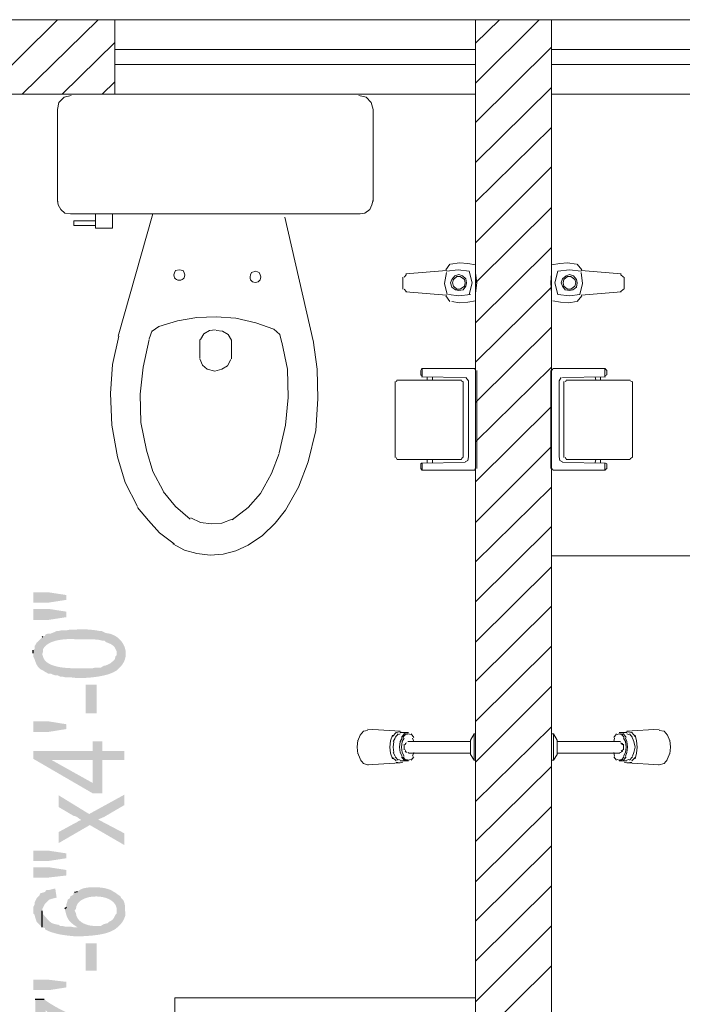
# Model space of a CAD drawing. Header units: millimetres. Extents: x 5 to 204, y 5 to 291.
# Tile 41 of 52: x 93 to 109, y 211 to 235. Entities that reach past the tile are written whole.
import ezdxf

# ---------------------------------------------------------------- set-up
doc = ezdxf.new("R2010")
doc.units = ezdxf.units.MM
doc.header["$MEASUREMENT"] = 0
doc.layers.get('0').update_dxf_attribs({"linetype": 'CONTINUOUS'})

msp = doc.modelspace()

# ---------------------------------------------------------------- hatches: boundary and pattern name
at = {"true_color": 0x000006}
for points in [[(93.421, 220.894), (93.421, 220.646), (93.785, 220.646), (94.215, 220.712), (94.215, 220.828), (93.785, 220.894)], [(93.421, 220.497), (93.421, 220.232), (93.785, 220.232), (94.215, 220.298), (94.215, 220.43), (93.785, 220.497)], [(93.636, 219.818), (93.636, 219.405), (93.652, 219.454), (93.652, 219.52), (93.652, 219.52), (93.668, 219.55), (93.688, 219.578), (93.71, 219.603), (93.735, 219.626), (93.763, 219.647), (93.793, 219.666), (93.825, 219.683), (93.858, 219.699), (93.893, 219.712), (93.93, 219.724), (93.968, 219.735), (94.006, 219.744), (94.045, 219.751), (94.084, 219.758), (94.124, 219.763), (94.163, 219.767), (94.203, 219.77), (94.241, 219.772), (94.279, 219.773), (94.315, 219.773), (94.351, 219.773), (94.384, 219.772), (94.417, 219.77), (94.447, 219.769), (94.447, 219.769), (94.695, 219.769), (94.695, 219.769), (94.711, 219.769), (94.728, 219.769), (94.744, 219.769), (94.761, 219.768), (94.777, 219.768), (94.794, 219.768), (94.81, 219.768), (94.826, 219.767), (94.843, 219.767), (94.859, 219.766), (94.875, 219.765), (94.891, 219.764), (94.907, 219.763), (94.923, 219.762), (94.939, 219.76), (94.955, 219.759), (94.97, 219.757), (94.986, 219.755), (95.001, 219.752), (95.016, 219.749), (95.031, 219.746), (95.046, 219.743), (95.061, 219.739), (95.075, 219.735), (95.075, 219.735), (95.125, 219.735), (95.158, 219.702), (95.158, 219.702), (95.169, 219.698), (95.179, 219.694), (95.19, 219.69), (95.202, 219.686), (95.213, 219.681), (95.224, 219.677), (95.236, 219.672), (95.248, 219.667), (95.259, 219.662), (95.27, 219.656), (95.281, 219.651), (95.292, 219.644), (95.303, 219.638), (95.314, 219.631), (95.324, 219.624), (95.333, 219.617), (95.342, 219.609), (95.351, 219.6), (95.359, 219.591), (95.367, 219.581), (95.374, 219.571), (95.38, 219.56), (95.385, 219.549), (95.39, 219.537), (95.39, 219.537), (95.423, 219.471), (95.423, 219.024), (95.472, 219.074), (95.522, 219.123), (95.522, 219.123), (95.553, 219.161), (95.578, 219.201), (95.599, 219.242), (95.616, 219.283), (95.628, 219.326), (95.635, 219.368), (95.638, 219.411), (95.637, 219.454), (95.632, 219.497), (95.623, 219.539), (95.611, 219.58), (95.594, 219.62), (95.575, 219.658), (95.551, 219.695), (95.525, 219.73), (95.495, 219.763), (95.462, 219.794), (95.427, 219.821), (95.388, 219.846), (95.347, 219.868), (95.303, 219.886), (95.257, 219.901), (95.209, 219.911), (95.158, 219.917), (95.158, 219.917), (95.125, 219.934), (95.059, 219.967), (95.009, 219.967), (95.009, 219.967), (94.988, 219.971), (94.966, 219.975), (94.944, 219.979), (94.921, 219.982), (94.898, 219.986), (94.875, 219.989), (94.851, 219.991), (94.826, 219.994), (94.802, 219.996), (94.777, 219.999), (94.753, 220.001), (94.728, 220.002), (94.703, 220.004), (94.678, 220.005), (94.654, 220.006), (94.629, 220.006), (94.605, 220.007), (94.581, 220.007), (94.557, 220.006), (94.534, 220.006), (94.511, 220.005), (94.489, 220.004), (94.468, 220.002), (94.447, 220), (94.447, 220), (94.298, 220), (94.231, 219.984), (94.099, 219.984), (94.033, 219.967), (93.983, 219.967), (93.917, 219.934), (93.867, 219.917), (93.834, 219.901), (93.768, 219.901), (93.719, 219.884), (93.702, 219.851), (93.652, 219.835)], [(93.421, 219.438), (93.421, 219.355), (93.454, 219.289), (93.454, 219.289), (93.458, 219.276), (93.462, 219.263), (93.467, 219.25), (93.472, 219.237), (93.477, 219.224), (93.482, 219.21), (93.488, 219.197), (93.494, 219.183), (93.501, 219.17), (93.507, 219.157), (93.514, 219.144), (93.522, 219.132), (93.53, 219.119), (93.538, 219.107), (93.547, 219.096), (93.557, 219.085), (93.567, 219.075), (93.577, 219.065), (93.588, 219.056), (93.6, 219.048), (93.612, 219.041), (93.625, 219.034), (93.638, 219.029), (93.652, 219.024), (93.652, 219.024), (93.702, 218.991), (93.735, 218.974), (93.785, 218.941), (93.851, 218.941), (93.884, 218.925), (93.934, 218.908), (94, 218.908), (94.066, 218.875), (94.116, 218.875), (94.182, 218.859), (94.314, 218.859), (94.314, 218.859), (94.345, 218.853), (94.38, 218.848), (94.418, 218.845), (94.459, 218.842), (94.503, 218.84), (94.55, 218.84), (94.598, 218.84), (94.648, 218.842), (94.7, 218.845), (94.752, 218.848), (94.805, 218.853), (94.858, 218.859), (94.911, 218.865), (94.964, 218.873), (95.016, 218.882), (95.067, 218.892), (95.116, 218.902), (95.163, 218.914), (95.209, 218.927), (95.251, 218.941), (95.291, 218.956), (95.328, 218.972), (95.361, 218.989), (95.39, 219.007), (95.39, 219.007), (95.423, 219.024), (95.423, 219.438), (95.423, 219.388), (95.39, 219.355), (95.373, 219.289), (95.373, 219.289), (95.359, 219.275), (95.347, 219.263), (95.336, 219.252), (95.326, 219.242), (95.317, 219.233), (95.309, 219.226), (95.302, 219.219), (95.295, 219.213), (95.289, 219.208), (95.283, 219.204), (95.277, 219.199), (95.272, 219.196), (95.266, 219.192), (95.26, 219.189), (95.254, 219.185), (95.247, 219.182), (95.239, 219.179), (95.231, 219.175), (95.222, 219.17), (95.212, 219.166), (95.201, 219.16), (95.188, 219.154), (95.174, 219.148), (95.158, 219.14), (95.158, 219.14), (95.125, 219.14), (95.042, 219.09), (94.91, 219.09), (94.844, 219.074), (94.447, 219.074), (94.447, 219.074), (94.416, 219.074), (94.383, 219.074), (94.348, 219.075), (94.311, 219.076), (94.272, 219.078), (94.232, 219.081), (94.191, 219.084), (94.149, 219.088), (94.107, 219.094), (94.064, 219.1), (94.022, 219.108), (93.981, 219.117), (93.941, 219.128), (93.902, 219.14), (93.864, 219.154), (93.829, 219.169), (93.796, 219.187), (93.765, 219.206), (93.737, 219.228), (93.712, 219.252), (93.691, 219.278), (93.674, 219.307), (93.661, 219.338), (93.652, 219.371), (93.652, 219.371), (93.636, 219.405), (93.636, 219.818), (93.503, 219.686), (93.487, 219.653), (93.454, 219.603), (93.454, 219.537), (93.421, 219.504)], [(94.678, 218.677), (94.678, 217.998), (94.943, 217.998), (94.943, 218.677)], [(94.215, 217.618), (93.801, 217.551), (93.421, 217.551), (93.421, 217.8), (93.801, 217.8), (94.215, 217.733)], [(93.421, 217.088), (93.421, 216.906), (94.844, 216.079), (95.075, 216.079), (95.075, 216.873), (95.605, 216.873), (95.605, 217.088), (95.075, 217.088), (95.075, 217.32), (94.844, 217.32), (94.844, 216.327), (93.867, 216.873)], [(93.421, 217.088), (93.867, 216.873), (94.844, 216.873), (94.844, 216.327), (94.844, 217.088)], [(94.033, 215.152), (94.033, 214.887), (94.777, 215.318), (94.976, 215.45), (95.125, 215.516), (95.605, 215.797), (95.605, 216.046), (94.761, 215.582), (94.562, 215.45), (94.562, 215.433), (94.513, 215.417), (94.463, 215.384), (94.397, 215.351)], [(94.033, 216.029), (94.033, 215.748), (94.397, 215.533), (94.413, 215.533), (94.463, 215.516), (94.529, 215.467), (94.562, 215.45), (94.761, 215.582)], [(94.777, 215.318), (95.605, 214.838), (95.605, 215.119), (94.976, 215.45)], [(93.421, 214.705), (93.421, 214.457), (93.785, 214.457), (94.215, 214.523), (94.215, 214.639), (93.785, 214.705)], [(93.421, 214.308), (93.421, 214.06), (93.785, 214.06), (94.215, 214.11), (94.215, 214.242), (93.785, 214.308)], [(93.421, 213.299), (93.421, 213.2), (93.454, 213.167), (93.47, 213.1), (93.487, 213.051), (93.503, 213.001), (93.636, 212.869), (93.636, 213.299), (93.652, 213.332), (93.685, 213.398), (93.702, 213.431), (93.768, 213.498), (93.801, 213.531), (93.851, 213.547), (93.917, 213.564), (93.983, 213.58), (93.95, 213.795), (93.934, 213.795), (93.801, 213.762), (93.735, 213.762), (93.702, 213.713), (93.636, 213.696), (93.586, 213.68), (93.57, 213.63), (93.553, 213.613), (93.503, 213.564), (93.487, 213.531), (93.454, 213.464), (93.454, 213.415), (93.421, 213.349)], [(94.182, 213.315), (94.182, 213.299), (94.182, 213.299), (94.188, 213.269), (94.194, 213.241), (94.201, 213.215), (94.207, 213.19), (94.214, 213.167), (94.221, 213.146), (94.229, 213.125), (94.237, 213.107), (94.245, 213.089), (94.255, 213.072), (94.264, 213.056), (94.275, 213.04), (94.286, 213.026), (94.298, 213.011), (94.311, 212.998), (94.325, 212.984), (94.34, 212.97), (94.356, 212.957), (94.374, 212.943), (94.392, 212.929), (94.412, 212.915), (94.433, 212.9), (94.456, 212.885), (94.48, 212.869), (94.48, 212.869), (94.513, 212.654), (94.595, 212.654), (94.595, 212.654), (94.627, 212.656), (94.66, 212.658), (94.695, 212.66), (94.73, 212.663), (94.767, 212.665), (94.804, 212.669), (94.842, 212.672), (94.88, 212.676), (94.919, 212.681), (94.958, 212.686), (94.997, 212.692), (95.036, 212.699), (95.075, 212.707), (95.113, 212.715), (95.151, 212.725), (95.187, 212.736), (95.224, 212.748), (95.259, 212.761), (95.293, 212.775), (95.325, 212.791), (95.356, 212.808), (95.386, 212.827), (95.413, 212.847), (95.439, 212.869), (95.439, 212.869), (95.423, 213.266), (95.423, 213.2), (95.39, 213.167), (95.357, 213.1), (95.323, 213.051), (95.274, 213.018), (95.241, 213.001), (95.208, 212.968), (95.141, 212.951), (95.092, 212.935), (95.042, 212.902), (94.893, 212.902), (94.893, 212.902), (94.868, 212.902), (94.843, 212.904), (94.818, 212.906), (94.792, 212.91), (94.767, 212.915), (94.742, 212.92), (94.717, 212.927), (94.693, 212.935), (94.669, 212.944), (94.646, 212.954), (94.623, 212.964), (94.602, 212.976), (94.581, 212.989), (94.561, 213.003), (94.543, 213.018), (94.526, 213.034), (94.51, 213.051), (94.495, 213.069), (94.483, 213.088), (94.472, 213.109), (94.462, 213.13), (94.455, 213.152), (94.45, 213.175), (94.447, 213.2), (94.447, 213.2), (94.413, 213.266), (94.413, 213.713), (94.38, 213.68), (94.38, 213.646), (94.314, 213.613), (94.298, 213.564), (94.248, 213.531), (94.231, 213.464), (94.215, 213.415), (94.215, 213.349)], [(94.413, 213.713), (94.413, 213.266), (94.447, 213.315), (94.447, 213.315), (94.453, 213.363), (94.47, 213.406), (94.494, 213.446), (94.526, 213.481), (94.564, 213.512), (94.608, 213.538), (94.657, 213.56), (94.711, 213.578), (94.767, 213.592), (94.826, 213.601), (94.886, 213.606), (94.947, 213.607), (95.008, 213.603), (95.068, 213.595), (95.126, 213.583), (95.181, 213.566), (95.232, 213.544), (95.28, 213.518), (95.322, 213.487), (95.357, 213.452), (95.386, 213.413), (95.407, 213.368), (95.42, 213.319), (95.423, 213.266), (95.423, 213.266), (95.439, 212.869), (95.522, 212.951), (95.572, 213.018), (95.572, 213.018), (95.578, 213.032), (95.583, 213.044), (95.589, 213.056), (95.594, 213.067), (95.598, 213.077), (95.603, 213.087), (95.607, 213.096), (95.61, 213.104), (95.614, 213.112), (95.617, 213.12), (95.619, 213.128), (95.621, 213.136), (95.623, 213.143), (95.625, 213.151), (95.626, 213.16), (95.627, 213.168), (95.627, 213.178), (95.628, 213.188), (95.627, 213.198), (95.627, 213.21), (95.626, 213.222), (95.625, 213.235), (95.623, 213.25), (95.621, 213.266), (95.621, 213.266), (95.621, 213.382), (95.621, 213.382), (95.615, 213.407), (95.61, 213.429), (95.605, 213.448), (95.6, 213.464), (95.596, 213.478), (95.592, 213.49), (95.588, 213.5), (95.584, 213.508), (95.58, 213.515), (95.577, 213.52), (95.573, 213.525), (95.57, 213.529), (95.566, 213.532), (95.562, 213.535), (95.558, 213.539), (95.554, 213.542), (95.549, 213.546), (95.545, 213.552), (95.539, 213.558), (95.534, 213.565), (95.527, 213.574), (95.521, 213.585), (95.513, 213.598), (95.506, 213.613), (95.506, 213.613), (95.456, 213.646), (95.39, 213.696), (95.357, 213.713), (95.357, 213.713), (95.336, 213.729), (95.313, 213.743), (95.287, 213.757), (95.259, 213.769), (95.228, 213.78), (95.195, 213.79), (95.161, 213.799), (95.125, 213.807), (95.088, 213.814), (95.05, 213.819), (95.011, 213.823), (94.972, 213.826), (94.933, 213.828), (94.893, 213.829), (94.854, 213.829), (94.816, 213.828), (94.779, 213.825), (94.742, 213.822), (94.707, 213.817), (94.674, 213.812), (94.643, 213.805), (94.613, 213.797), (94.587, 213.789), (94.562, 213.779), (94.562, 213.779), (94.48, 213.729)], [(93.636, 212.869), (93.702, 212.852), (93.702, 212.819), (93.735, 212.803), (93.735, 212.803), (93.76, 212.79), (93.786, 212.779), (93.812, 212.768), (93.839, 212.758), (93.867, 212.749), (93.895, 212.74), (93.923, 212.731), (93.951, 212.723), (93.98, 212.716), (94.009, 212.709), (94.039, 212.703), (94.068, 212.697), (94.098, 212.692), (94.127, 212.687), (94.157, 212.682), (94.186, 212.678), (94.215, 212.674), (94.245, 212.67), (94.274, 212.667), (94.302, 212.664), (94.331, 212.661), (94.359, 212.658), (94.386, 212.656), (94.413, 212.654), (94.413, 212.654), (94.513, 212.654), (94.48, 212.869), (94.397, 212.869), (94.314, 212.885), (94.182, 212.885), (94.116, 212.902), (94.066, 212.902), (94.016, 212.935), (93.983, 212.935), (93.917, 212.951), (93.867, 212.968), (93.801, 213.018), (93.685, 213.15), (93.652, 213.183), (93.652, 213.233), (93.636, 213.266)], [(94.678, 212.488), (94.678, 211.826), (94.943, 211.826), (94.943, 212.488)], [(94.215, 211.429), (93.801, 211.363), (93.421, 211.363), (93.421, 211.611), (93.801, 211.611), (94.215, 211.562)], [(93.47, 211.148), (93.47, 210.006), (93.719, 210.006), (93.719, 210.883), (93.785, 210.817), (93.785, 210.817), (93.821, 210.797), (93.856, 210.777), (93.889, 210.759), (93.922, 210.741), (93.953, 210.723), (93.983, 210.707), (94.012, 210.69), (94.041, 210.675), (94.069, 210.66), (94.097, 210.645), (94.125, 210.63), (94.153, 210.616), (94.181, 210.603), (94.209, 210.589), (94.238, 210.575), (94.268, 210.562), (94.298, 210.549), (94.329, 210.535), (94.362, 210.522), (94.395, 210.509), (94.43, 210.495), (94.467, 210.481), (94.505, 210.467), (94.546, 210.453), (94.546, 210.453), (94.612, 210.436), (94.678, 210.403), (94.678, 210.403), (94.713, 210.395), (94.748, 210.387), (94.782, 210.379), (94.816, 210.37), (94.85, 210.362), (94.884, 210.354), (94.918, 210.347), (94.952, 210.339), (94.985, 210.331), (95.019, 210.324), (95.052, 210.317), (95.086, 210.31), (95.119, 210.304), (95.153, 210.297), (95.187, 210.291), (95.221, 210.286), (95.256, 210.28), (95.29, 210.275), (95.325, 210.271), (95.36, 210.267), (95.396, 210.263), (95.432, 210.26), (95.469, 210.257), (95.506, 210.254), (95.506, 210.254), (95.605, 210.254), (95.605, 210.47), (95.539, 210.47), (95.539, 210.47), (95.463, 210.477), (95.387, 210.486), (95.31, 210.497), (95.231, 210.51), (95.152, 210.525), (95.073, 210.542), (94.993, 210.561), (94.912, 210.582), (94.832, 210.604), (94.751, 210.628), (94.671, 210.653), (94.591, 210.68), (94.512, 210.709), (94.433, 210.739), (94.355, 210.771), (94.279, 210.804), (94.203, 210.839), (94.129, 210.874), (94.056, 210.911), (93.984, 210.95), (93.915, 210.989), (93.847, 211.03), (93.782, 211.072), (93.719, 211.115), (93.719, 211.115), (93.685, 211.148)]]:
    msp.add_hatch(color=0, dxfattribs=at).paths.add_polyline_path(points)

# ---------------------------------------------------------------- linework, layer by layer
at = {"color": 0, "linetype": 'Continuous', "lineweight": 9, "true_color": 0x767676}
for p, q in [((96.912, 228.621), (96.829, 228.604)), ((97.011, 228.604), (96.912, 228.621)), ((98.749, 228.588), (98.649, 228.555)), ((98.831, 228.555), (98.749, 228.588))]:
    msp.add_line(p, q, dxfattribs=at)
at = {"color": 0, "linetype": 'Continuous', "lineweight": -2, "true_color": 0x000007}
for p, q in [((93.636, 219.818), (93.652, 219.835)), ((93.421, 219.438), (93.421, 219.504)), ((94.413, 213.713), (94.48, 213.729)), ((93.636, 212.869), (93.636, 213.266)), ((94.182, 213.315), (94.215, 213.349)), ((93.47, 211.148), (93.685, 211.148))]:
    msp.add_line(p, q, dxfattribs=at)
at = {"color": 0, "linetype": 'Continuous', "lineweight": 18, "true_color": 0x000007}
for points in [[(84.916, 193.51), (84.916, 200.343), (104.01, 200.343), (104.01, 234.611), (105.83, 234.611), (105.83, 200.343), (112.317, 200.343), (112.317, 198.556), (112.317, 200.343)], [(88.506, 234.611), (95.373, 234.611), (95.373, 234.611)], [(95.373, 234.611), (95.373, 232.824), (95.373, 232.824)], [(88.506, 232.824), (95.373, 232.824), (95.373, 232.824)]]:
    msp.add_lwpolyline(points, dxfattribs=at)
at = {"color": 0, "linetype": 'Continuous', "lineweight": 5, "true_color": 0x000005}
for points in [[(92.196, 232.824), (94, 234.611), (94, 234.611)], [(93.156, 232.824), (94.976, 234.611), (94.976, 234.611)], [(104.01, 234.048), (104.589, 234.611), (104.589, 234.611)], [(104.01, 233.088), (105.533, 234.611), (105.533, 234.611)], [(94.116, 232.824), (95.373, 234.065), (95.373, 234.065)], [(104.01, 232.145), (105.83, 233.949), (105.83, 233.949)], [(95.075, 232.824), (95.373, 233.121), (95.373, 233.121)], [(104.01, 231.186), (105.83, 232.989), (105.83, 232.989)], [(104.01, 230.242), (105.83, 232.029), (105.83, 232.029)], [(104.01, 229.266), (105.83, 231.086), (105.83, 231.086)], [(104.01, 228.306), (105.83, 230.11), (105.83, 230.11)], [(104.01, 227.347), (105.83, 229.15), (105.83, 229.15)], [(104.01, 226.404), (105.83, 228.207), (105.83, 228.207)], [(104.01, 225.444), (105.83, 227.248), (105.83, 227.248)], [(104.01, 224.501), (105.83, 226.288), (105.83, 226.288)], [(104.01, 223.541), (105.83, 225.345), (105.83, 225.345)], [(104.01, 222.565), (105.83, 224.385), (105.83, 224.385)], [(104.01, 221.622), (105.83, 223.409), (105.83, 223.409)], [(104.01, 220.662), (105.83, 222.466), (105.83, 222.466)], [(104.01, 219.702), (105.83, 221.506), (105.83, 221.506)], [(104.01, 218.759), (105.83, 220.563), (105.83, 220.563)], [(104.01, 217.8), (105.83, 219.603), (105.83, 219.603)], [(104.01, 216.823), (105.83, 218.643), (105.83, 218.643)], [(104.01, 215.88), (105.83, 217.667), (105.83, 217.667)], [(104.01, 214.92), (105.83, 216.724), (105.83, 216.724)], [(104.01, 213.961), (105.83, 215.764), (105.83, 215.764)], [(104.01, 213.018), (105.83, 214.821), (105.83, 214.821)], [(104.01, 212.058), (105.83, 213.862), (105.83, 213.862)], [(104.01, 211.082), (105.83, 212.902), (105.83, 212.902)], [(104.01, 210.139), (105.83, 211.942), (105.83, 211.942)]]:
    msp.add_lwpolyline(points, dxfattribs=at)
at = {"color": 0, "linetype": 'Continuous', "lineweight": 13, "true_color": 0x000004}
for points in [[(95.373, 234.611), (104.01, 234.611), (104.01, 234.611)], [(105.83, 234.611), (114.484, 234.611), (114.484, 234.611)], [(95.373, 233.899), (104.01, 233.899), (104.01, 233.899)], [(105.83, 233.899), (114.484, 233.899), (114.484, 233.899)], [(104.01, 233.535), (95.373, 233.535), (95.373, 233.535)], [(114.484, 233.535), (105.83, 233.535), (105.83, 233.535)], [(104.01, 232.824), (95.373, 232.824), (95.373, 232.824)], [(114.484, 232.824), (105.83, 232.824), (105.83, 232.824)]]:
    msp.add_lwpolyline(points, dxfattribs=at)
at = {"color": 0, "linetype": 'Continuous', "lineweight": 9, "true_color": 0x767676}
for points in [[(94.331, 232.824), (101.214, 232.824), (101.214, 232.824)], [(94.331, 232.791), (94.165, 232.757), (94.033, 232.625), (94, 232.46)], [(101.561, 232.46), (101.512, 232.625), (101.396, 232.757), (101.214, 232.791)], [(94, 232.46), (94, 230.259), (94, 230.259)], [(101.561, 232.46), (101.561, 230.259), (101.561, 230.259)], [(94, 230.292), (94.016, 230.176), (94.083, 230.06), (94.182, 229.978), (94.314, 229.961)], [(101.247, 229.961), (101.363, 229.978), (101.479, 230.06), (101.528, 230.176), (101.561, 230.292)], [(94.314, 229.961), (101.247, 229.961), (101.247, 229.961)], [(94.91, 229.796), (94.397, 229.796), (94.397, 229.68), (94.91, 229.68)], [(94.91, 229.614), (94.91, 229.961), (94.91, 229.961)], [(95.323, 229.961), (95.323, 229.614), (94.91, 229.614), (94.91, 229.68)], [(95.323, 229.614), (95.323, 229.961), (95.323, 229.961)], [(96.283, 229.961), (95.456, 227.032), (95.456, 227.032)], [(99.444, 229.878), (100.122, 226.917), (100.122, 226.917)], [(103.315, 228.604), (102.339, 228.522), (102.339, 228.522)], [(103.299, 228.621), (103.398, 228.753), (103.398, 228.753)], [(103.861, 228.588), (103.597, 228.621), (103.315, 228.588)], [(104.01, 228.737), (103.828, 228.77), (103.63, 228.786), (103.415, 228.753)], [(103.861, 228.025), (103.928, 228.306), (103.861, 228.588)], [(104.01, 228.704), (104.01, 228.538), (104.043, 228.306)], [(105.83, 228.704), (105.83, 228.538), (105.814, 228.306)], [(106.426, 228.753), (106.211, 228.786), (106.029, 228.77), (105.83, 228.737)], [(105.979, 228.588), (105.913, 228.306), (105.979, 228.025)], [(106.542, 228.588), (106.261, 228.621), (105.979, 228.588)], [(106.443, 228.753), (106.558, 228.621), (106.558, 228.621)], [(106.542, 228.604), (107.502, 228.522), (107.502, 228.522)], [(102.273, 228.439), (102.273, 228.306), (102.273, 228.306)], [(102.356, 228.505), (102.306, 228.439), (102.306, 228.439)], [(103.315, 228.555), (103.266, 228.29), (103.332, 228.025)], [(106.509, 228.025), (106.575, 228.29), (106.542, 228.555)], [(107.551, 228.439), (107.485, 228.505), (107.485, 228.505)], [(107.568, 228.439), (107.568, 228.306), (107.568, 228.306)], [(102.273, 228.158), (102.273, 228.306), (102.273, 228.306)], [(102.306, 228.158), (102.356, 228.091), (102.356, 228.091)], [(103.315, 228.009), (102.339, 228.091), (102.339, 228.091)], [(104.01, 227.909), (104.01, 228.058), (104.043, 228.306)], [(105.83, 227.909), (105.83, 228.058), (105.814, 228.306)], [(106.542, 228.009), (107.502, 228.091), (107.502, 228.091)], [(107.485, 228.091), (107.551, 228.158), (107.551, 228.158)], [(107.568, 228.158), (107.568, 228.306), (107.568, 228.306)], [(103.398, 227.86), (103.299, 227.992), (103.299, 227.992)], [(103.365, 228.025), (103.613, 227.992), (103.895, 228.025)], [(103.448, 227.86), (103.63, 227.827), (103.828, 227.843), (104.01, 227.876)], [(105.864, 227.876), (106.046, 227.843), (106.244, 227.827), (106.426, 227.86)], [(105.979, 228.025), (106.261, 227.992), (106.509, 228.025)], [(106.558, 227.992), (106.443, 227.86), (106.443, 227.86)], [(97.805, 227.496), (97.342, 227.479), (96.879, 227.396), (96.432, 227.264)], [(99.179, 227.198), (98.749, 227.347), (98.269, 227.463), (97.805, 227.496)], [(96.267, 227.165), (96.2, 226.966), (96.2, 226.966)], [(96.432, 227.264), (96.267, 227.148), (96.267, 227.148)], [(97.789, 227.181), (97.64, 227.165), (97.508, 227.082), (97.425, 226.95)], [(98.169, 226.933), (98.087, 227.066), (97.954, 227.148), (97.805, 227.165)], [(99.328, 227.066), (99.179, 227.198), (99.179, 227.198)], [(95.472, 227.032), (95.323, 226.354), (95.274, 225.659), (95.307, 224.898), (95.439, 224.137), (95.621, 223.525), (95.919, 222.945)], [(96.2, 226.95), (96.052, 226.288), (95.985, 225.643), (96.002, 224.964), (96.134, 224.302), (96.283, 223.789), (96.531, 223.326)], [(97.408, 226.503), (97.408, 226.95), (97.408, 226.95)], [(97.657, 221.787), (97.971, 221.804), (98.269, 221.886), (98.567, 222.019), (98.914, 222.251), (99.212, 222.548), (99.46, 222.863), (99.774, 223.409), (100.006, 224.021), (100.188, 224.766), (100.238, 225.527), (100.221, 226.238), (100.122, 226.933)], [(98.169, 226.486), (98.169, 226.933), (98.169, 226.933)], [(99.377, 226.867), (99.328, 227.066), (99.328, 227.066)], [(99.311, 224.236), (99.46, 224.898), (99.526, 225.56), (99.51, 226.238), (99.377, 226.883)], [(97.408, 226.486), (97.475, 226.337), (97.59, 226.238), (97.772, 226.189)], [(97.772, 226.189), (97.938, 226.238), (98.07, 226.321), (98.153, 226.47)], [(102.72, 226.238), (102.703, 226.205), (102.703, 226.205)], [(102.703, 226.106), (102.703, 226.205), (102.703, 226.205)], [(102.72, 226.255), (103.994, 226.255), (103.994, 226.255)], [(102.736, 226.255), (102.736, 226.056), (102.736, 226.056)], [(104.01, 226.205), (103.994, 226.238), (103.994, 226.238)], [(104.043, 226.205), (104.043, 223.856), (104.043, 223.856)], [(105.814, 226.205), (105.814, 223.856), (105.814, 223.856)], [(105.864, 226.238), (105.83, 226.205), (105.83, 226.205)], [(107.121, 226.255), (105.864, 226.255), (105.864, 226.255)], [(107.104, 226.255), (107.104, 226.056), (107.104, 226.056)], [(107.154, 226.205), (107.121, 226.238), (107.121, 226.238)], [(107.154, 226.106), (107.154, 226.205), (107.154, 226.205)], [(102.124, 225.973), (103.679, 225.973), (103.679, 225.973)], [(102.703, 226.106), (102.72, 226.089), (102.72, 226.089)], [(103.762, 226.04), (102.72, 226.056), (102.72, 226.056)], [(102.736, 226.056), (102.72, 226.056), (102.72, 226.056)], [(102.852, 225.973), (102.852, 226.056), (102.852, 226.056)], [(102.984, 225.973), (102.984, 226.056), (102.984, 226.056)], [(103.845, 225.957), (103.779, 226.04), (103.779, 226.04)], [(106.062, 226.04), (106.012, 225.957), (106.012, 225.957)], [(106.095, 226.04), (107.121, 226.056), (107.121, 226.056)], [(107.717, 225.973), (106.178, 225.973), (106.178, 225.973)], [(106.889, 225.973), (106.873, 226.056), (106.873, 226.056)], [(107.005, 225.973), (107.005, 226.056), (107.005, 226.056)], [(107.104, 226.056), (107.121, 226.056), (107.121, 226.056)], [(107.121, 226.089), (107.154, 226.106), (107.154, 226.106)], [(102.091, 224.12), (102.091, 225.94), (102.091, 225.94)], [(102.124, 225.957), (102.108, 225.94), (102.108, 225.94)], [(103.696, 225.94), (103.679, 225.957), (103.679, 225.957)], [(103.712, 225.94), (103.712, 224.12), (103.712, 224.12)], [(103.845, 224.12), (103.845, 225.957), (103.845, 225.957)], [(106.012, 224.12), (106.012, 225.957), (106.012, 225.957)], [(106.128, 225.94), (106.128, 224.12), (106.128, 224.12)], [(106.178, 225.957), (106.161, 225.94), (106.161, 225.94)], [(107.75, 225.94), (107.717, 225.957), (107.717, 225.957)], [(107.766, 224.12), (107.766, 225.94), (107.766, 225.94)], [(98.186, 222.631), (98.567, 222.929), (98.864, 223.26), (99.129, 223.74), (99.311, 224.22)], [(102.108, 224.12), (102.124, 224.087), (102.124, 224.087)], [(103.679, 224.087), (103.696, 224.12), (103.696, 224.12)], [(103.762, 224.021), (103.828, 224.054), (103.845, 224.137)], [(106.012, 224.137), (106.029, 224.054), (106.095, 224.021)], [(106.161, 224.12), (106.178, 224.087), (106.178, 224.087)], [(107.717, 224.087), (107.75, 224.12), (107.75, 224.12)], [(103.679, 224.071), (102.124, 224.071), (102.124, 224.071)], [(102.72, 223.988), (102.703, 223.971), (102.703, 223.971)], [(102.703, 223.856), (102.703, 223.971), (102.703, 223.971)], [(102.703, 223.856), (102.72, 223.839), (102.72, 223.839)], [(102.72, 223.988), (103.762, 224.004), (103.762, 224.004)], [(102.736, 223.822), (102.736, 223.988), (102.736, 223.988)], [(102.852, 224.071), (102.852, 223.988), (102.852, 223.988)], [(102.984, 224.071), (102.984, 224.004), (102.984, 224.004)], [(103.994, 223.839), (104.01, 223.856), (104.01, 223.856)], [(105.83, 223.856), (105.864, 223.839), (105.864, 223.839)], [(107.121, 223.988), (106.095, 224.004), (106.095, 224.004)], [(106.178, 224.071), (107.717, 224.071), (107.717, 224.071)], [(106.889, 224.071), (106.873, 224.004), (106.873, 224.004)], [(107.005, 224.071), (107.005, 223.988), (107.005, 223.988)], [(107.104, 223.822), (107.104, 223.988), (107.104, 223.988)], [(107.154, 223.971), (107.121, 223.988), (107.121, 223.988)], [(107.121, 223.839), (107.154, 223.856), (107.154, 223.856)], [(107.154, 223.856), (107.154, 223.971), (107.154, 223.971)], [(103.994, 223.822), (102.72, 223.822), (102.72, 223.822)], [(105.864, 223.822), (107.121, 223.822), (107.121, 223.822)], [(96.531, 223.309), (96.829, 222.945), (97.177, 222.648)], [(95.919, 222.929), (96.184, 222.615), (96.449, 222.317), (96.796, 222.052)], [(97.193, 222.681), (97.425, 222.565), (97.69, 222.532)], [(97.69, 222.532), (97.938, 222.548), (98.186, 222.648)], [(96.763, 222.052), (97.044, 221.903), (97.342, 221.82), (97.657, 221.787)], [(101.33, 217.568), (101.247, 217.469), (101.247, 217.469)], [(101.429, 217.584), (101.33, 217.568), (101.33, 217.568)], [(101.429, 217.618), (102.207, 217.568), (102.207, 217.568)], [(102.108, 217.535), (102.025, 217.436), (102.025, 217.436)], [(102.157, 217.502), (102.091, 217.419), (102.091, 217.419)], [(102.19, 217.551), (102.108, 217.535), (102.108, 217.535)], [(102.207, 217.502), (102.174, 217.485), (102.174, 217.485)], [(102.273, 217.535), (102.19, 217.551), (102.19, 217.551)], [(102.405, 217.535), (102.207, 217.535), (102.207, 217.535)], [(102.306, 217.502), (102.24, 217.419), (102.24, 217.419)], [(102.339, 217.502), (102.273, 217.419), (102.273, 217.419)], [(102.323, 217.502), (102.306, 217.535), (102.306, 217.535)], [(102.356, 217.502), (102.323, 217.485), (102.323, 217.485)], [(102.389, 217.502), (102.356, 217.502), (102.356, 217.502)], [(102.405, 217.502), (102.356, 217.485), (102.356, 217.485)], [(102.455, 217.485), (102.405, 217.502), (102.405, 217.502)], [(102.538, 217.419), (102.472, 217.502), (102.472, 217.502)], [(103.977, 217.502), (103.895, 217.353), (103.895, 217.32)], [(103.977, 217.502), (103.977, 217.187), (103.977, 217.187)], [(104.01, 217.187), (104.01, 217.502), (103.977, 217.502)], [(105.83, 217.187), (105.83, 217.502), (105.88, 217.502)], [(105.88, 217.502), (105.88, 217.187), (105.88, 217.187)], [(105.88, 217.502), (105.963, 217.353), (105.963, 217.32)], [(107.386, 217.502), (107.32, 217.419), (107.32, 217.419)], [(107.485, 217.485), (107.452, 217.502), (107.402, 217.485)], [(107.452, 217.535), (107.634, 217.535), (107.634, 217.535)], [(107.535, 217.485), (107.485, 217.502), (107.469, 217.502)], [(107.568, 217.419), (107.502, 217.502), (107.502, 217.502)], [(107.551, 217.535), (107.535, 217.502), (107.535, 217.502)], [(107.617, 217.419), (107.551, 217.502), (107.551, 217.502)], [(107.833, 217.436), (107.75, 217.535), (107.651, 217.551), (107.568, 217.535)], [(108.412, 217.618), (107.634, 217.568), (107.634, 217.568)], [(107.684, 217.485), (107.634, 217.502), (107.634, 217.502)], [(107.766, 217.419), (107.7, 217.502), (107.7, 217.502)], [(108.66, 217.336), (108.61, 217.469), (108.527, 217.568), (108.412, 217.584), (108.412, 217.584)], [(101.197, 217.353), (101.181, 217.187), (101.181, 217.187)], [(101.247, 217.469), (101.197, 217.336), (101.197, 217.336)], [(101.975, 217.336), (101.959, 217.187), (101.959, 217.187)], [(102.025, 217.469), (101.975, 217.336), (101.975, 217.336)], [(102.091, 217.402), (102.041, 217.32), (102.041, 217.32)], [(102.058, 217.32), (102.041, 217.187), (102.041, 217.187)], [(102.207, 217.32), (102.19, 217.187), (102.19, 217.187)], [(102.256, 217.402), (102.207, 217.32), (102.207, 217.32)], [(102.256, 217.32), (102.24, 217.187), (102.24, 217.187)], [(102.306, 217.402), (102.256, 217.32), (102.256, 217.32)], [(102.306, 217.254), (102.306, 217.187), (102.306, 217.187)], [(102.356, 217.287), (102.323, 217.27), (102.323, 217.27)], [(102.339, 217.27), (102.323, 217.237), (102.323, 217.237)], [(102.405, 217.32), (102.389, 217.32), (102.389, 217.32)], [(102.405, 217.32), (103.895, 217.32), (103.895, 217.32)], [(102.538, 217.32), (102.505, 217.402), (102.505, 217.402)], [(103.895, 217.32), (103.895, 217.187), (103.895, 217.187)], [(107.469, 217.32), (105.963, 217.32), (105.963, 217.32)], [(105.963, 217.32), (105.963, 217.187), (105.963, 217.187)], [(107.336, 217.402), (107.32, 217.32), (107.32, 217.32)], [(107.485, 217.32), (107.469, 217.32), (107.469, 217.32)], [(107.535, 217.27), (107.485, 217.287), (107.485, 217.287)], [(107.535, 217.237), (107.502, 217.27), (107.502, 217.27)], [(107.551, 216.972), (107.601, 217.055), (107.617, 217.187), (107.601, 217.32), (107.551, 217.402)], [(107.551, 217.121), (107.551, 217.187), (107.551, 217.254)], [(107.601, 216.972), (107.634, 217.055), (107.651, 217.187), (107.634, 217.32), (107.601, 217.402)], [(107.766, 216.972), (107.799, 217.055), (107.833, 217.187), (107.799, 217.32), (107.766, 217.402)], [(107.833, 216.906), (107.866, 217.038), (107.882, 217.187), (107.866, 217.336), (107.833, 217.469)], [(108.66, 217.022), (108.676, 217.187), (108.66, 217.353)], [(101.181, 217.187), (101.197, 217.022), (101.197, 217.022)], [(101.197, 217.038), (101.247, 216.906), (101.247, 216.906)], [(101.959, 217.187), (101.975, 217.038), (101.975, 217.038)], [(101.975, 217.038), (102.025, 216.906), (102.025, 216.906)], [(102.041, 217.187), (102.058, 217.055), (102.058, 217.055)], [(102.041, 217.055), (102.091, 216.972), (102.091, 216.972)], [(102.19, 217.187), (102.207, 217.055), (102.207, 217.055)], [(102.207, 217.055), (102.256, 216.972), (102.256, 216.972)], [(102.24, 217.187), (102.256, 217.055), (102.256, 217.055)], [(102.256, 217.055), (102.306, 216.972), (102.306, 216.972)], [(102.306, 217.187), (102.306, 217.121), (102.306, 217.121)], [(102.323, 217.121), (102.339, 217.088), (102.339, 217.088)], [(102.323, 217.088), (102.356, 217.055), (102.356, 217.055)], [(102.389, 217.055), (102.405, 217.055), (102.405, 217.055)], [(102.405, 217.038), (103.895, 217.038), (103.895, 217.038)], [(102.505, 216.972), (102.538, 217.055), (102.538, 217.055)], [(103.895, 217.038), (103.895, 217.187), (103.895, 217.187)], [(103.977, 216.873), (103.895, 217.005), (103.895, 217.038)], [(103.977, 216.873), (103.977, 217.187), (103.977, 217.187)], [(104.01, 217.187), (104.01, 216.873), (103.977, 216.873)], [(105.83, 217.187), (105.83, 216.873), (105.88, 216.873)], [(105.88, 216.873), (105.88, 217.187), (105.88, 217.187)], [(105.88, 216.873), (105.963, 217.005), (105.963, 217.038)], [(105.963, 217.038), (105.963, 217.187), (105.963, 217.187)], [(107.469, 217.038), (105.963, 217.038), (105.963, 217.038)], [(107.32, 217.055), (107.336, 216.972), (107.336, 216.972)], [(107.469, 217.055), (107.485, 217.055), (107.535, 217.088)], [(107.502, 217.088), (107.535, 217.121), (107.535, 217.121)], [(108.61, 216.906), (108.66, 217.038), (108.66, 217.038)], [(101.247, 216.89), (101.33, 216.79), (101.33, 216.79)], [(101.33, 216.79), (101.429, 216.757), (101.429, 216.757)], [(101.429, 216.757), (102.207, 216.807), (102.207, 216.807)], [(102.025, 216.939), (102.108, 216.856), (102.108, 216.856)], [(102.091, 216.956), (102.157, 216.873), (102.157, 216.873)], [(102.108, 216.823), (102.19, 216.807), (102.19, 216.807)], [(102.174, 216.89), (102.207, 216.873), (102.207, 216.873)], [(102.19, 216.807), (102.273, 216.823), (102.273, 216.823)], [(102.405, 216.856), (102.207, 216.856), (102.207, 216.856)], [(102.24, 216.956), (102.306, 216.873), (102.306, 216.873)], [(102.273, 216.956), (102.339, 216.873), (102.339, 216.873)], [(102.306, 216.856), (102.323, 216.873), (102.323, 216.873)], [(102.323, 216.89), (102.356, 216.873), (102.356, 216.873)], [(102.356, 216.89), (102.405, 216.873), (102.405, 216.873)], [(102.356, 216.873), (102.389, 216.873), (102.389, 216.873)], [(102.405, 216.873), (102.455, 216.89), (102.455, 216.89)], [(102.472, 216.873), (102.538, 216.956), (102.538, 216.956)], [(107.32, 216.956), (107.386, 216.873), (107.386, 216.873)], [(107.402, 216.89), (107.452, 216.873), (107.485, 216.89)], [(107.452, 216.856), (107.634, 216.856), (107.634, 216.856)], [(107.469, 216.873), (107.485, 216.873), (107.535, 216.89)], [(107.502, 216.873), (107.568, 216.956), (107.568, 216.956)], [(107.535, 216.873), (107.551, 216.856), (107.551, 216.856)], [(107.551, 216.873), (107.617, 216.956), (107.617, 216.956)], [(107.568, 216.823), (107.651, 216.807), (107.75, 216.823)], [(107.634, 216.873), (107.684, 216.89), (107.684, 216.89)], [(108.412, 216.757), (107.634, 216.807), (107.634, 216.807)], [(107.7, 216.873), (107.766, 216.956), (107.766, 216.956)], [(107.75, 216.856), (107.833, 216.939), (107.833, 216.939)], [(108.395, 216.757), (108.412, 216.757), (108.527, 216.79), (108.61, 216.89)], [(101.429, 216.757), (101.446, 216.757), (101.446, 216.757)], [(96.813, 200.343), (96.813, 211.181), (104.01, 211.181)]]:
    msp.add_lwpolyline(points, dxfattribs=at)
at = {"color": 0, "linetype": 'Continuous', "lineweight": 5, "true_color": 0x989898}
msp.add_lwpolyline([(105.83, 221.771), (117.214, 221.771), (117.214, 232.824)], dxfattribs=at)
at = {"color": 0, "linetype": 'Continuous', "lineweight": 9, "true_color": 0x767676}
for points in [[(103.795, 228.306), (103.779, 228.406), (103.696, 228.472), (103.613, 228.505), (103.514, 228.472), (103.448, 228.389), (103.415, 228.306), (103.448, 228.207), (103.53, 228.141), (103.613, 228.124), (103.712, 228.141), (103.779, 228.224)], [(103.762, 228.306), (103.746, 228.389), (103.646, 228.455), (103.564, 228.455), (103.481, 228.389), (103.464, 228.306), (103.481, 228.224), (103.564, 228.158), (103.646, 228.158), (103.746, 228.224)], [(106.443, 228.306), (106.426, 228.389), (106.36, 228.472), (106.261, 228.505), (106.178, 228.472), (106.095, 228.406), (106.062, 228.306), (106.095, 228.224), (106.161, 228.141), (106.261, 228.124), (106.343, 228.141), (106.426, 228.207)], [(106.41, 228.306), (106.393, 228.389), (106.294, 228.455), (106.211, 228.455), (106.128, 228.389), (106.112, 228.306), (106.128, 228.224), (106.211, 228.158), (106.294, 228.158), (106.393, 228.224)], [(101.429, 217.584), (101.429, 217.584)]]:
    msp.add_lwpolyline(points, close=True, dxfattribs=at)
for points in [[(96.829, 228.604), (96.647, 228.29), (97.193, 228.29), (97.011, 228.604)], [(98.649, 228.555), (98.467, 228.24), (99.013, 228.24), (98.831, 228.555)]]:
    msp.add_open_spline(points, degree=3, dxfattribs=at)

doc.saveas('drawing.dxf')
